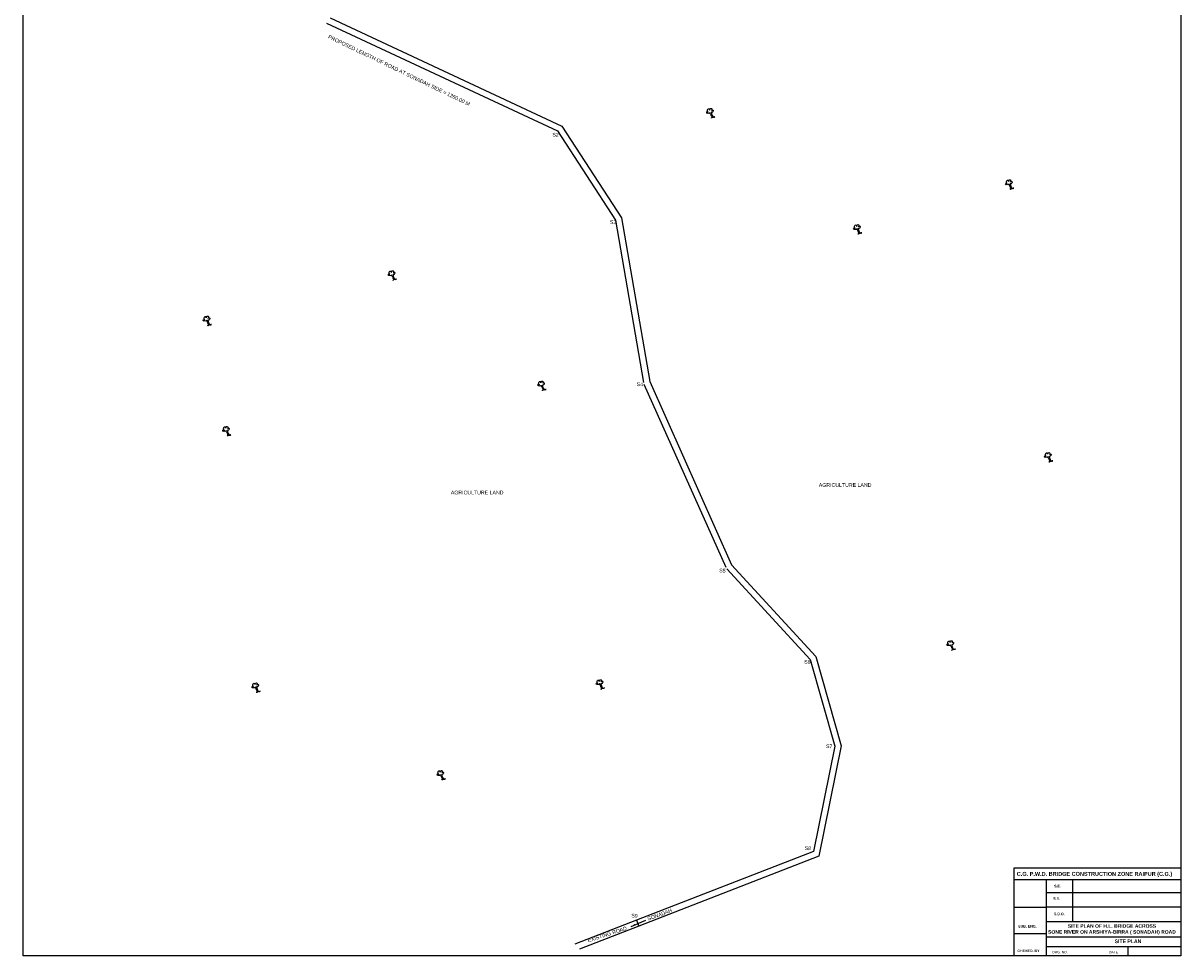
# Model space of a CAD drawing. Header units: millimetres. Extents: x 154457 to 290805, y -218692 to -102062.
# Tile 1 of 3: x 166582 to 168136, y -218692 to -217441. Entities that reach past the tile are written whole.
import ezdxf

# ---------------------------------------------------------------- set-up
doc = ezdxf.new("R2010")
doc.units = ezdxf.units.MM
doc.header["$LTSCALE"] = 10
doc.header["$MEASUREMENT"] = 0
doc.layers.add('text', color=7, linetype='Continuous')
doc.styles.get("Standard").update_dxf_attribs({"font": 'arial_0.ttf', "height": 5})
doc.dimstyles.new('SANJAY', dxfattribs={"dimscale": 2.755, "dimtxt": 20000000001.9985, "dimasz": 42.0275, "dimexe": 15.388, "dimexo": 15.5775, "dimgap": 1.7375, "dimtad": 0, "dimtih": 1, "dimtoh": 1, "dimdec": 0, "dimzin": 0, "dimdsep": 46, "dimtxsty": 'Standard', "dimcen": 4000, "dimclrd": 3, "dimclre": 6, "dimclrt": 1, "dimadec": 0, "dimazin": 0, "dimtfac": 1, "dimtdec": 0, "dimtofl": 0, "dimtmove": 0, "dimatfit": 3, "dimfxl": 1, "dimtolj": 1, "dimtzin": 0, "dimarcsym": 0})

msp = doc.modelspace()

# ---------------------------------------------------------------- linework, layer by layer
at = {"color": 0, "start_tangent": (-0.305576, 0.952168), "end_tangent": (-0.305576, 0.952168)}
for points in [[(167505.9, -217568.1), (167507.4, -217567.1), (167510.6, -217566.3), (167508.6, -217566.7), (167507.5, -217565.7), (167505.7, -217560.8), (167505.7, -217560.5), (167506.3, -217560.5), (167507.8, -217559.4), (167508.3, -217557.9), (167507.7, -217557.4), (167506.6, -217557.4), (167506.1, -217558), (167506.5, -217557.3), (167506.5, -217556.4), (167506.1, -217555.3), (167504.7, -217555.3), (167503.8, -217556.3), (167503.4, -217557.5), (167503.4, -217556.7), (167502.9, -217555.7), (167501.8, -217555.7), (167500.7, -217557.1), (167500.7, -217558.9), (167501.1, -217559.9), (167501.5, -217560.3), (167501.1, -217559.9), (167500.5, -217559.2), (167499.8, -217559.8), (167499.8, -217561.6), (167501.6, -217561.6), (167503.4, -217561.6), (167504.1, -217560.5), (167504.1, -217561.4), (167505.3, -217563.1), (167506.1, -217565.5), (167506.6, -217566.9), (167505.8, -217568.2), (167505.9, -217568.1)], [(167906.9, -217663.9), (167908.4, -217662.8), (167911.5, -217662.1), (167909.6, -217662.5), (167908.5, -217661.5), (167906.7, -217656.5), (167906.7, -217656.3), (167907.3, -217656.3), (167908.8, -217655.2), (167909.2, -217653.7), (167908.7, -217653.2), (167907.5, -217653.2), (167907, -217653.8), (167907.4, -217653.1), (167907.4, -217652.2), (167907, -217651.1), (167905.7, -217651.1), (167904.7, -217652.1), (167904.4, -217653.3), (167904.4, -217652.5), (167903.9, -217651.5), (167902.7, -217651.5), (167901.7, -217652.9), (167901.7, -217654.7), (167902, -217655.7), (167902.5, -217656.1), (167902, -217655.7), (167901.5, -217655), (167900.7, -217655.6), (167900.7, -217657.3), (167902.5, -217657.3), (167904.4, -217657.3), (167905.1, -217656.3), (167905.1, -217657.2), (167906.3, -217658.9), (167907.1, -217661.3), (167907.5, -217662.6), (167906.8, -217664), (167906.9, -217663.9)], [(167703, -217723.9), (167704.5, -217722.8), (167707.7, -217722.1), (167705.7, -217722.5), (167704.7, -217721.5), (167702.9, -217716.5), (167702.9, -217716.3), (167703.4, -217716.3), (167704.9, -217715.2), (167705.4, -217713.7), (167704.9, -217713.1), (167703.7, -217713.1), (167703.2, -217713.8), (167703.6, -217713.1), (167703.6, -217712.1), (167703.2, -217711.1), (167701.8, -217711.1), (167700.9, -217712.1), (167700.6, -217713.2), (167700.6, -217712.4), (167700, -217711.5), (167698.9, -217711.5), (167697.8, -217712.9), (167697.8, -217714.6), (167698.2, -217715.7), (167698.7, -217716.1), (167698.2, -217715.7), (167697.6, -217715), (167696.9, -217715.5), (167696.9, -217717.3), (167698.7, -217717.3), (167700.5, -217717.3), (167701.3, -217716.3), (167701.3, -217717.2), (167702.4, -217718.8), (167703.2, -217721.2), (167703.7, -217722.6), (167702.9, -217723.9), (167703, -217723.9)], [(167078.8, -217785.8), (167080.3, -217784.8), (167083.5, -217784), (167081.5, -217784.4), (167080.4, -217783.4), (167078.6, -217778.5), (167078.6, -217778.2), (167079.2, -217778.2), (167080.7, -217777.1), (167081.2, -217775.6), (167080.6, -217775.1), (167079.5, -217775.1), (167079, -217775.7), (167079.4, -217775.1), (167079.4, -217774.1), (167079, -217773.1), (167077.6, -217773.1), (167076.7, -217774), (167076.3, -217775.2), (167076.3, -217774.4), (167075.8, -217773.4), (167074.7, -217773.4), (167073.6, -217774.8), (167073.6, -217776.6), (167074, -217777.6), (167074.4, -217778), (167074, -217777.6), (167073.4, -217776.9), (167072.7, -217777.5), (167072.7, -217779.3), (167074.5, -217779.3), (167076.3, -217779.3), (167077, -217778.2), (167077, -217779.1), (167078.2, -217780.8), (167079, -217783.2), (167079.5, -217784.6), (167078.7, -217785.9), (167078.8, -217785.8)], [(166830.4, -217846.8), (166831.9, -217845.7), (166835, -217845), (166833.1, -217845.4), (166832, -217844.4), (166830.2, -217839.4), (166830.2, -217839.2), (166830.8, -217839.2), (166832.3, -217838.1), (166832.8, -217836.6), (166832.2, -217836), (166831.1, -217836), (166830.5, -217836.7), (166831, -217836), (166831, -217835), (166830.6, -217834), (166829.2, -217834), (166828.3, -217835), (166827.9, -217836.1), (166827.9, -217835.3), (166827.4, -217834.4), (166826.3, -217834.4), (166825.2, -217835.8), (166825.2, -217837.5), (166825.6, -217838.6), (166826, -217839), (166825.6, -217838.6), (166825, -217837.9), (166824.3, -217838.4), (166824.3, -217840.2), (166826.1, -217840.2), (166827.9, -217840.2), (166828.6, -217839.2), (166828.6, -217840.1), (166829.8, -217841.7), (166830.6, -217844.1), (166831, -217845.5), (166830.3, -217846.8), (166830.4, -217846.8)], [(167279.3, -217933.9), (167280.8, -217932.8), (167283.9, -217932), (167282, -217932.5), (167280.9, -217931.5), (167279.1, -217926.5), (167279.1, -217926.2), (167279.7, -217926.2), (167281.2, -217925.1), (167281.6, -217923.6), (167281.1, -217923.1), (167280, -217923.1), (167279.4, -217923.8), (167279.8, -217923.1), (167279.8, -217922.1), (167279.5, -217921.1), (167278.1, -217921.1), (167277.1, -217922.1), (167276.8, -217923.2), (167276.8, -217922.4), (167276.3, -217921.5), (167275.2, -217921.5), (167274.1, -217922.9), (167274.1, -217924.6), (167274.5, -217925.6), (167274.9, -217926), (167274.5, -217925.6), (167273.9, -217924.9), (167273.2, -217925.5), (167273.2, -217927.3), (167275, -217927.3), (167276.8, -217927.3), (167277.5, -217926.2), (167277.5, -217927.1), (167278.7, -217928.8), (167279.5, -217931.2), (167279.9, -217932.6), (167279.2, -217933.9), (167279.3, -217933.9)], [(166856.6, -217994.8), (166858.1, -217993.7), (166861.2, -217993), (166859.3, -217993.4), (166858.2, -217992.4), (166856.4, -217987.5), (166856.4, -217987.2), (166857, -217987.2), (166858.5, -217986.1), (166858.9, -217984.6), (166858.4, -217984.1), (166857.2, -217984.1), (166856.7, -217984.7), (166857.1, -217984), (166857.1, -217983.1), (166856.7, -217982), (166855.4, -217982), (166854.4, -217983), (166854.1, -217984.2), (166854.1, -217983.4), (166853.6, -217982.4), (166852.4, -217982.4), (166851.4, -217983.8), (166851.4, -217985.6), (166851.7, -217986.6), (166852.2, -217987), (166851.7, -217986.6), (166851.2, -217985.9), (166850.4, -217986.5), (166850.4, -217988.2), (166852.2, -217988.2), (166854.1, -217988.2), (166854.8, -217987.2), (166854.8, -217988.1), (166855.9, -217989.8), (166856.8, -217992.2), (166857.2, -217993.5), (166856.5, -217994.9), (166856.6, -217994.8)], [(167959.2, -218029.7), (167960.7, -218028.6), (167963.8, -218027.8), (167961.9, -218028.3), (167960.8, -218027.2), (167959, -218022.3), (167959, -218022), (167959.6, -218022), (167961.1, -218020.9), (167961.5, -218019.4), (167961, -218018.9), (167959.8, -218018.9), (167959.3, -218019.5), (167959.7, -218018.9), (167959.7, -218017.9), (167959.3, -218016.9), (167958, -218016.9), (167957, -218017.9), (167956.7, -218019), (167956.7, -218018.2), (167956.2, -218017.3), (167955, -218017.3), (167954, -218018.7), (167954, -218020.4), (167954.3, -218021.4), (167954.8, -218021.8), (167954.3, -218021.4), (167953.8, -218020.7), (167953, -218021.3), (167953, -218023.1), (167954.8, -218023.1), (167956.7, -218023.1), (167957.4, -218022), (167957.4, -218022.9), (167958.5, -218024.6), (167959.4, -218027), (167959.8, -218028.4), (167959.1, -218029.7), (167959.2, -218029.7)], [(167828.4, -218282.2), (167829.9, -218281.1), (167833.1, -218280.4), (167831.1, -218280.8), (167830, -218279.8), (167828.2, -218274.8), (167828.2, -218274.6), (167828.8, -218274.6), (167830.3, -218273.5), (167830.8, -218272), (167830.2, -218271.4), (167829.1, -218271.4), (167828.6, -218272.1), (167829, -218271.4), (167829, -218270.4), (167828.6, -218269.4), (167827.2, -218269.4), (167826.3, -218270.4), (167825.9, -218271.5), (167825.9, -218270.7), (167825.4, -218269.8), (167824.3, -218269.8), (167823.2, -218271.2), (167823.2, -218272.9), (167823.6, -218274), (167824, -218274.4), (167823.6, -218274), (167823, -218273.3), (167822.3, -218273.8), (167822.3, -218275.6), (167824.1, -218275.6), (167825.9, -218275.6), (167826.6, -218274.6), (167826.6, -218275.5), (167827.8, -218277.2), (167828.6, -218279.5), (167829.1, -218280.9), (167828.3, -218282.2), (167828.4, -218282.2)], [(166895.8, -218338.8), (166897.3, -218337.7), (166900.4, -218337), (166898.5, -218337.4), (166897.4, -218336.4), (166895.6, -218331.4), (166895.6, -218331.2), (166896.2, -218331.2), (166897.7, -218330.1), (166898.1, -218328.6), (166897.6, -218328), (166896.4, -218328), (166895.9, -218328.7), (166896.3, -218328), (166896.3, -218327), (166895.9, -218326), (166894.6, -218326), (166893.6, -218327), (166893.3, -218328.1), (166893.3, -218327.3), (166892.8, -218326.4), (166891.7, -218326.4), (166890.6, -218327.8), (166890.6, -218329.5), (166890.9, -218330.6), (166891.4, -218331), (166890.9, -218330.6), (166890.4, -218329.9), (166889.7, -218330.4), (166889.7, -218332.2), (166891.5, -218332.2), (166893.3, -218332.2), (166894, -218331.2), (166894, -218332.1), (166895.2, -218333.8), (166896, -218336.1), (166896.4, -218337.5), (166895.7, -218338.9), (166895.8, -218338.8)], [(167357.7, -218334.4), (167359.2, -218333.4), (167362.4, -218332.6), (167360.4, -218333), (167359.4, -218332), (167357.6, -218327.1), (167357.6, -218326.8), (167358.1, -218326.8), (167359.7, -218325.7), (167360.1, -218324.2), (167359.6, -218323.7), (167358.4, -218323.7), (167357.9, -218324.3), (167358.3, -218323.7), (167358.3, -218322.7), (167357.9, -218321.7), (167356.5, -218321.7), (167355.6, -218322.6), (167355.3, -218323.8), (167355.3, -218323), (167354.7, -218322), (167353.6, -218322), (167352.5, -218323.5), (167352.5, -218325.2), (167352.9, -218326.2), (167353.4, -218326.6), (167352.9, -218326.2), (167352.3, -218325.5), (167351.6, -218326.1), (167351.6, -218327.9), (167353.4, -218327.9), (167355.2, -218327.9), (167356, -218326.8), (167356, -218327.7), (167357.1, -218329.4), (167357.9, -218331.8), (167358.4, -218333.2), (167357.6, -218334.5), (167357.7, -218334.4)], [(167144.2, -218456.3), (167145.7, -218455.3), (167148.8, -218454.5), (167146.9, -218455), (167145.8, -218453.9), (167144, -218449), (167144, -218448.7), (167144.6, -218448.7), (167146.1, -218447.6), (167146.5, -218446.1), (167146, -218445.6), (167144.9, -218445.6), (167144.3, -218446.2), (167144.7, -218445.6), (167144.7, -218444.6), (167144.4, -218443.6), (167143, -218443.6), (167142, -218444.6), (167141.7, -218445.7), (167141.7, -218444.9), (167141.2, -218443.9), (167140.1, -218443.9), (167139, -218445.4), (167139, -218447.1), (167139.4, -218448.1), (167139.8, -218448.5), (167139.4, -218448.1), (167138.8, -218447.4), (167138.1, -218448), (167138.1, -218449.8), (167139.9, -218449.8), (167141.7, -218449.8), (167142.4, -218448.7), (167142.4, -218449.6), (167143.6, -218451.3), (167144.4, -218453.7), (167144.8, -218455.1), (167144.1, -218456.4), (167144.2, -218456.3)]]:
    msp.add_spline(points, degree=3, dxfattribs=at)
at = {"layer": 'text', "color": 1}
for p, q in [((166989.5, -217440.7), (167299.5, -217585.3)), ((166994.2, -217433.6), (167305.3, -217578.7)), ((167299.5, -217585.3), (167377.3, -217705.1)), ((167305.3, -217578.7), (167385.3, -217702)), ((167377.3, -217705.1), (167414.7, -217922.8)), ((167385.3, -217702), (167423, -217921.4)), ((167415.3, -217924.8), (167525.2, -218170.6)), ((167423, -217921.4), (167532.8, -218167.2)), ((167526.6, -218172.9), (167638.5, -218294.5)), ((167532.8, -218167.2), (167646, -218290.3)), ((167638.5, -218294.5), (167671.3, -218410.5)), ((167646, -218290.3), (167680, -218410.2)), ((167671.3, -218410.5), (167642.7, -218552)), ((167680, -218410.2), (167650, -218558.1)), ((167642.7, -218552), (167405.3, -218644.2)), ((167650, -218558.1), (167408.4, -218652.1)), ((167405.3, -218644.2), (167408.4, -218652.1))]:
    msp.add_line(p, q, dxfattribs=at)
at = {"layer": 'text', "color": 5}
for p, q in [((167405.3, -218644.2), (167322.6, -218676.4)), ((167408.4, -218652.1), (167328.6, -218683.1))]:
    msp.add_line(p, q, dxfattribs=at)
at = {"layer": 'text', "color": 1}
msp.add_lwpolyline([(168135.6, -218691.9), (166582.4, -218691.9), (166582.4, -215213.8), (168135.6, -215213.8)], close=True, dxfattribs=at)
at = {"layer": 'text', "color": 0}
msp.add_lwpolyline([(167911.9, -218573.7), (168135.6, -218573.7), (168135.6, -218691.9), (167911.9, -218691.9)], close=True, dxfattribs=at)
for points in [[(167911.9, -218589.3), (168135.6, -218589.3)], [(167955.3, -218691.9), (167955.3, -218589.3)], [(167990.7, -218645.9), (167990.7, -218589.3)], [(167955.3, -218606.8), (168135.6, -218606.8)], [(167911.9, -218626.7), (167955.3, -218626.7)], [(167955.3, -218626.1), (168135.6, -218626.1)], [(167955.3, -218645.9), (168135.6, -218645.9)], [(167911.9, -218661.9), (167955.3, -218661.9)], [(167955.3, -218666.6), (168135.6, -218666.6)], [(167955.3, -218679.5), (168135.6, -218679.5)], [(168064.3, -218679.5), (168064.3, -218691.9)]]:
    msp.add_lwpolyline(points, dxfattribs=at)

# ---------------------------------------------------------------- texts
at = {"layer": 'text', "char_height": 5, "attachment_point": 1}
for s, width, insert, rotation in [('PROPOSED LENGTH OF ROAD AT SONADAH SIDE = 1260.00 M', 217.636, (166993.2, -217456.2), 334.2578), ('SONADAH ', 42.87, (167419.3, -218640), 19.5752)]:
    msp.add_mtext_dynamic_manual_height_columns(s, width=width, gutter_width=25, heights=[0], dxfattribs=dict(at, insert=insert, rotation=rotation))
at = {"layer": 'text', "color": 1, "char_height": 5, "attachment_point": 1}
for s, width, insert, rotation in [('S2', 2.028, (167292.5, -217587.8), 358.422), ('S3', 2.028, (167369.7, -217704.9), 358.422), ('S4', 2.028, (167405.6, -217922.6), 358.422), ('S5', 2.028, (167516.4, -218172.5), 358.422), ('S6', 2.028, (167630.3, -218294.9), 358.422), ('S7', 2.028, (167659.6, -218408.2), 358.422), ('S8', 2.028, (167631, -218544.9), 358.422), ('S9', 2.028, (167398.4, -218635.5), 358.422), ('EXISTING ROAD', 54.981, (167339.2, -218669), 17.9381)]:
    msp.add_mtext_dynamic_manual_height_columns(s, width=width, gutter_width=25, heights=[0], dxfattribs=dict(at, insert=insert, rotation=rotation))
at = {"layer": 'text', "char_height": 5, "attachment_point": 1}
for insert in [(167649.9, -218057.8), (167156.2, -218067.9)]:
    msp.add_mtext_dynamic_manual_height_columns('AGRICULTURE LAND ', width=89.756, gutter_width=25, heights=[0], dxfattribs=dict(at, insert=insert))
at = {"layer": 'text', "color": 0}
for s, insert, char_height, width, attachment_point in [('{\\fArial|b1|i0|c0|p34;\\H1.667x;C.G. P.W.D. BRIDGE CONSTRUCTION ZONE RAIPUR (C.G.)}', (168019.8, -218579.3), 3.179, 225.913, 2), ('{\\fArial|b1|i0|c0|p34;S.E.}', (167965.7, -218596.6), 3.439, 95.22, 1), ('{\\fArial|b1|i0|c0|p34;E.E.}', (167964.9, -218612.9), 3.439, 95.22, 1), ('{\\fArial|b1|i0|c0|p34;S.D.O.}', (167965.4, -218634), 3.439, 95.22, 1), ('{\\fArial|b1|i0|c0|p34;SUB. ENG.}', (167917.5, -218650.5), 3.439, 95.22, 1), ('{\\fArial|b1|i0|c0|p34;SITE PLAN OF H.L. BRIDGE ACROSS \\PSONE RIVER ON ARSHIYA-BIRRA ( SONADAH) ROAD}', (168043.2, -218649.5), 4.768, 203.889, 2), ('{\\fArial|b1|i0|c0|p34;SITE PLAN}', (168046.8, -218670), 4.914, 205.64, 1), ('{\\fArial|b1|i0|c0|p34;CHEKED. BY}', (167916.4, -218683.5), 3.439, 95.22, 1), ('{\\H1.652x;DRG. NO.                                            DATE}', (167963.2, -218685.3), 1.965, 102.88, 1)]:
    msp.add_mtext(s, dxfattribs=dict(at, insert=insert, char_height=char_height, width=width, attachment_point=attachment_point))

# ---------------------------------------------------------------- leaders
at = {"layer": 'text'}
msp.add_leader([(167398, -218652.4), (167417.6, -218643.9)], dimstyle='SANJAY', override={"dimscale": 1, "dimtxt": 5, "dimasz": 6, "dimexe": 3, "dimexo": 3, "dimgap": 2, "dimtad": 0, "dimtih": 0, "dimtoh": 0, "dimcen": -1000, "dimclre": 3, "dimclrt": 7}, dxfattribs=at)

doc.saveas('drawing.dxf')
